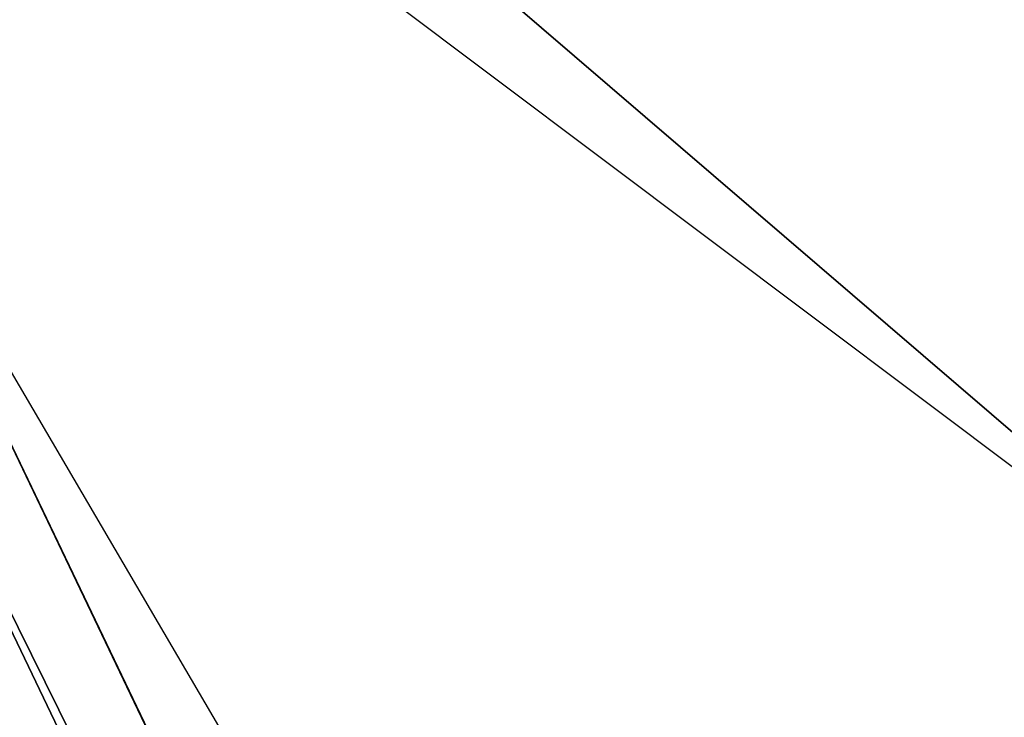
# Model space of a CAD drawing. Header units: millimetres. Extents: x 45 to 395, y 46 to 411.
# Tile 205 of 256: x 127.926 to 128.343, y 138.519 to 138.815. Entities that reach past the tile are written whole.
import ezdxf

# ---------------------------------------------------------------- set-up
doc = ezdxf.new("R2010")
doc.units = ezdxf.units.MM
doc.header["$LTSCALE"] = 25.4
doc.layers.get('0').update_dxf_attribs({"true_color": 0xff5454})

# ---------------------------------------------------------------- blocks, each defined once
blk = doc.blocks.new('HERMANOS-III-8030.STL')
at = {"color": 250, "true_color": 0x262626}
mesh = blk.add_polyface(dxfattribs=at)
corners = [(128.4805297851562, 138.5243072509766, 1307.977661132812), (120.8651580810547, 145.0703430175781, 1308.636596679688), (120.4484786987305, 144.5599975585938, 1307.977661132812), (128.8547973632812, 139.0665283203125, 1308.636596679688)]
mesh.append_faces([[corners[k] for k in face] for face in [(0, 1, 2), (1, 0, 3)]], dxfattribs={"vtx0": -1, "color": 250})
mesh = blk.add_polyface(dxfattribs=at)
corners = [(127.8099746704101, 138.7904968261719, 47.08683395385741), (129.0353240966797, 136.3087463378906, 47.34565353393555), (129.0057830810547, 136.2917938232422, 47.08683395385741), (127.8417282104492, 138.8028717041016, 47.34565353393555)]
mesh.append_faces([[corners[k] for k in face] for face in [(0, 1, 2), (1, 0, 3)]], dxfattribs={"vtx0": -1, "color": 250})
mesh = blk.add_polyface(dxfattribs=at)
corners = [(127.8417282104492, 138.8028717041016, 47.34565353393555), (130.7919464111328, 133.7671203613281, 57.07770538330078), (129.0353240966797, 136.3087463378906, 47.34565353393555)]
mesh.append_faces([[corners[k] for k in face] for face in [(0, 1, 2)]], dxfattribs={"color": 250})
mesh = blk.add_polyface(dxfattribs=at)
corners = [(127.7168960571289, 138.7542266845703, 46.84565734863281), (129.0057830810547, 136.2917938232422, 47.08683395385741), (128.9191436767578, 136.2420501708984, 46.84565734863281), (127.8099746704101, 138.7904968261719, 47.08683395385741)]
mesh.append_faces([[corners[k] for k in face] for face in [(0, 1, 2), (1, 0, 3)]], dxfattribs={"vtx0": -1, "color": 250})
mesh = blk.add_polyface(dxfattribs=at)
corners = [(117.3954162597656, 134.7324371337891, 27.65912055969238), (128.9191436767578, 136.2420501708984, 46.84565734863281), (119.3123626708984, 130.7268371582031, 27.65912055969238), (127.7168960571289, 138.7542266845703, 46.84565734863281)]
mesh.append_faces([[corners[k] for k in face] for face in [(0, 1, 2), (1, 0, 3)]], dxfattribs={"vtx0": -1, "color": 250})

msp = doc.modelspace()

# ---------------------------------------------------------------- block references
at = {"color": 0}
msp.add_blockref('HERMANOS-III-8030.STL', (0, 0), dxfattribs=at)

doc.saveas('drawing.dxf')
